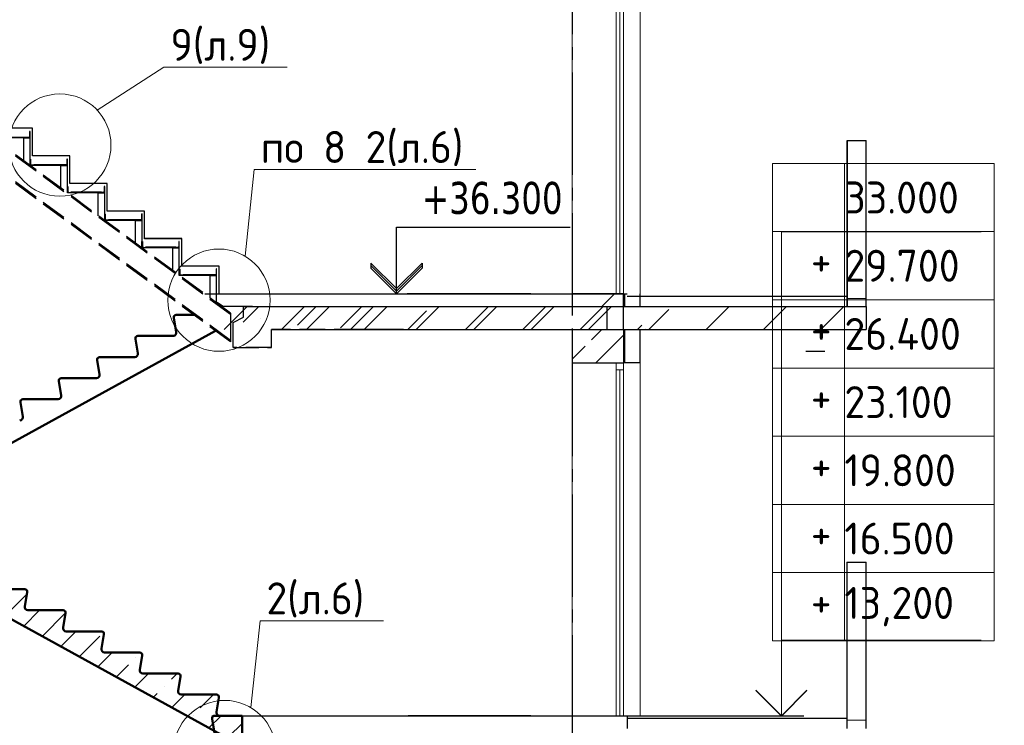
# Model space of a CAD drawing. Header units: millimetres. Extents: x 259029 to 2494469, y -731578 to -57567.
# Tile 95 of 207: x 372335 to 380040, y -589746 to -584227. Entities that reach past the tile are written whole.
import ezdxf
from ezdxf import colors
from ezdxf.entities.mleader import LeaderData, LeaderLine
from ezdxf.math import Vec2, Vec3

# ---------------------------------------------------------------- set-up
doc = ezdxf.new("R2010")
doc.units = ezdxf.units.MM
for name, pattern in [('______2', [270, 200, -70]), ('______5', [1100, 800, -100, 100, -100]), ('Б-1.1 оси$0$Б-1.1 Оси$0$GOST2.303 5', [24, 20, -1.5, 1, -1.5])]:
    doc.linetypes.add(name, pattern=pattern)
doc.layers.get('Defpoints').update_dxf_attribs({"color": 140})
for name, color, linetype, lineweight in [('1 Плита', 3, 'Continuous', 30), ('RAZMER', 100, 'Continuous', 15), ('Standard', 7, 'Continuous', 25), ('АС-Таблицы', 7, 'Continuous', 20), ('Общий01', 7, 'Continuous', 13), ('ОСИ', 151, 'Б-1.1 оси$0$Б-1.1 Оси$0$GOST2.303 5', 9), ('отметки', 243, 'Continuous', 18), ('ПЛИТА', 152, 'Continuous', 35), ('РАЗРЕЗЫ', 10, 'Continuous', 60), ('Символы 0.20', 1, 'Continuous', 20), ('Стена', 7, 'Continuous', 50), ('Стена_ бетон несущ.', 253, 'Continuous', 70)]:
    doc.layers.add(name, color=color, linetype=linetype, lineweight=lineweight)
doc.styles.add('TAHOMA', font='tahoma.ttf')
doc.styles.add('ГОСТ', font='GOST_Common.ttf')
pattern_1 = [(45, (-795394.3, 472828), (-449.0128, 449.0128), []), (45, (-794945.3, 472828), (-449.0128, 449.0128), [793.75, -158.75, 0, -158.75])]

# ---------------------------------------------------------------- blocks, each defined once
blk = doc.blocks.new('*T393')
at = {"layer": 'Defpoints', "color": 8, "linetype": 'ByBlock', "lineweight": 0, "transparency": 16777216}
for p, q in [((0, 0), (1734.3, 0)), ((0, 0), (0, -3733.3)), ((561.2, 0), (561.2, -3733.3)), ((1734.3, 0), (1734.3, -3733.3)), ((0, -533.3), (1734.3, -533.3)), ((0, -1066.7), (1734.3, -1066.7)), ((0, -1600), (1734.3, -1600)), ((0, -2133.3), (1734.3, -2133.3)), ((0, -2666.7), (1734.3, -2666.7)), ((0, -3200), (1734.3, -3200)), ((0, -3733.3), (1734.3, -3733.3))]:
    blk.add_line(p, q, dxfattribs=at)
at = {"layer": 'АС-Таблицы', "color": 0, "transparency": 16777216, "char_height": 250, "style": 'ГОСТ'}
for s, insert, width, attachment_point in [('33.000', (561.2, -266.7), 1173.087, 4), ('+', (461.2, -633.3), 361.223, 3), ('29.700', (561.2, -800), 1173.087, 4), ('+', (461.2, -1166.7), 361.223, 3), ('26.400', (561.2, -1333.3), 1173.087, 4), ('+', (461.2, -1700), 361.223, 3), ('23.100', (561.2, -1866.7), 1173.087, 4), ('+', (461.2, -2233.3), 361.223, 3), ('19.800', (561.2, -2400), 1173.087, 4), ('16.500', (561.2, -2933.3), 1173.087, 4), ('+', (461.2, -2766.7), 361.223, 3), ('13,200', (561.2, -3466.7), 1173.087, 4), ('+', (461.2, -3300), 361.223, 3)]:
    blk.add_mtext(s, dxfattribs=dict(at, insert=insert, width=width, attachment_point=attachment_point))
blk = doc.blocks.new('угловая')
at = {"layer": 'Стена_ бетон несущ.', "linetype": 'Continuous', "lineweight": 13}
h = blk.add_hatch(dxfattribs=at)
h.set_pattern_fill('ANSI35', color=9, scale=100, style=0)
h.set_pattern_definition([(45, (-793673.85, 443128), (-449.0128, 449.0128), []), (45, (-793224.84, 443128), (-449.0128, 449.0128), [793.75, -158.75, 0, -158.75])])
h.paths.add_polyline_path([(34054.4, 113463.1), (34454.4, 113463.1), (34454.4, 113563.1), (34054.4, 113563.1)], flags=0)
at = {"layer": 'Стена_ бетон несущ.', "linetype": 'Continuous', "lineweight": 25}
h = blk.add_hatch(dxfattribs=at)
h.set_pattern_fill('ANSI35', scale=100, style=0)
h.set_pattern_definition([(45, (-795394.3, 446428), (-449.0128, 449.0128), []), (45, (-794945.3, 446428), (-449.0128, 449.0128), [793.75, -158.75, 0, -158.75])])
h.paths.add_polyline_path([(31233.9, 113283.1), (32604, 113283.1), (32604, 113463.1), (31233.9, 113463.1)])
h = blk.add_hatch(dxfattribs=at)
h.set_pattern_fill('ANSI35', scale=100, style=0)
h.set_pattern_definition(pattern_1)
h.paths.add_polyline_path([(31479.4, 113463.1), (31479.4, 113283.1), (32604, 113283.1), (32604, 113463.1)])
h.paths.add_polyline_path([(31233.9, 113315.3), (31259.4, 113328.1), (31259.4, 113403.1), (31248.4, 113463.1), (31233.9, 113463.1)])
h = blk.add_hatch(dxfattribs=at)
h.set_pattern_fill('ANSI35', scale=100, style=0)
h.set_pattern_definition([(45, (-795394.3, 443128), (-449.0128, 449.0128), []), (45, (-794945.3, 443128), (-449.0128, 449.0128), [793.75, -158.75, 0, -158.75])])
h.paths.add_polyline_path([(32733.9, 113463.1), (32733.9, 113283.1), (34633.9, 113283.1), (34633.9, 113463.1)])
h = blk.add_hatch(dxfattribs=at)
h.set_pattern_fill('ANSI35', scale=100, style=0)
h.set_pattern_definition(pattern_1)
h.paths.add_polyline_path([(32733.9, 113463.1), (32733.9, 113283.1), (34633.9, 113283.1), (34633.9, 113463.1)])
h = blk.add_hatch(dxfattribs=at)
h.set_pattern_fill('ANSI35', scale=100, style=0)
h.set_pattern_definition([(45, (-187892.05, 673436.9), (-449.0128, 449.0128), []), (45, (-187443.04, 673436.9), (-449.0128, 449.0128), [793.75, -158.75, 0, -158.75])])
h.paths.add_polyline_path([(34453.9, 113463.1), (34453.9, 113283.1), (36353.9, 113283.1), (36353.9, 113463.1)])
at = {"color": 0}
for p, q in [((31179.4, 113563.1), (34483.9, 113563.1)), ((32760.9, 113564.1), (33719.2, 113564.1)), ((32770.9, 113564.1), (33729.2, 113564.1)), ((31412.5, 110263.1), (34483.9, 110263.1)), ((32770.9, 110264.1), (33729.2, 110264.1))]:
    blk.add_line(p, q, dxfattribs=at)
at = {"layer": 'RAZMER', "color": 30, "ltscale": 100}
for p, q in [((35690.7, 110707.8, 0), (35690.7, 114048.8, 0)), ((35690.7, 114048.8, 0), (37253.2, 114048.8, 0)), ((35690.7, 113515.5, 0), (37253.2, 113515.5, 0)), ((35690.7, 112982.1, 0), (37253.2, 112982.1, 0)), ((35690.7, 112448.8, 0), (37253.2, 112448.8, 0)), ((35690.7, 111915.5, 0), (37253.2, 111915.5, 0)), ((35690.7, 111382.1, 0), (37253.2, 111382.1, 0)), ((35690.7, 110854.1, 0), (37253.2, 110854.1, 0))]:
    blk.add_line(p, q, dxfattribs=at)
at = {"layer": 'RAZMER'}
blk.add_line((35690.7, 110863.1, 0), (35690.7, 110263.1), dxfattribs=at)
at = {"layer": 'Standard', "color": 7, "linetype": 'Continuous', "lineweight": 13}
for p, q in [((34398.4, 116267.1), (34398.4, 113563.1)), ((34426.4, 113564.1), (34426.4, 116267.1)), ((34454.4, 113563.1), (34454.4, 116267.1)), ((36203.9, 113527.2), (36353.9, 113527.2)), ((34398.4, 113023.1), (34398.4, 112967.1)), ((34398.4, 112967.1), (34398.4, 110263.1)), ((34398.4, 112967.1), (34454.4, 112967.1)), ((34426.4, 110264.1), (34426.4, 112967.1)), ((34454.4, 112967.1), (34454.4, 113023.1)), ((34454.4, 110263.1), (34454.4, 112967.1)), ((36203.9, 110227.2), (36353.9, 110227.2))]:
    blk.add_line(p, q, dxfattribs=at)
at = {"layer": 'Standard', "color": 7, "linetype": 'Continuous', "lineweight": 25}
for p, q in [((32678.5, 113563.1), (32678.5, 114083.1)), ((32678.5, 114083.1), (34038.5, 114083.1)), ((32478.5, 113803.1), (32678.5, 113603.1)), ((32478.5, 113803.1), (32478.5, 113783.1)), ((32678.5, 113583.1), (32478.5, 113783.1)), ((32478.5, 113783.1), (32478.5, 113763.1)), ((32678.5, 113563.1), (32478.5, 113763.1)), ((32678.5, 113603.1), (32878.5, 113803.1)), ((32878.5, 113783.1), (32678.5, 113583.1)), ((32878.5, 113763.1), (32678.5, 113563.1)), ((32878.5, 113803.1), (32878.5, 113783.1)), ((32878.5, 113783.1), (32878.5, 113763.1)), ((34454.4, 113283.1), (34454.4, 113463.1))]:
    blk.add_line(p, q, dxfattribs=at)
at = {"layer": 'Общий01', "color": 7, "linetype": 'Continuous', "lineweight": 25}
for p, q in [((31179.4, 113563.1), (32333.9, 113563.1)), ((31179.4, 113563.1), (32333.9, 113563.1)), ((31233.9, 113563.1), (32333.9, 113563.1)), ((31233.9, 113563.1), (32333.9, 113563.1)), ((34483.9, 113543.1), (36203.9, 113543.1)), ((31479.4, 113463.1), (34633.9, 113463.1)), ((31479.4, 113463.1), (34633.9, 113463.1)), ((31533.9, 113463.1), (36353.9, 113463.1)), ((31700.1, 113283.1), (34633.9, 113283.1)), ((31700.1, 113283.1), (34633.9, 113283.1)), ((31700.1, 113283.1), (36353.9, 113283.1)), ((31233.9, 110263.1), (32333.9, 110263.1)), ((31233.9, 110263.1), (32333.9, 110263.1)), ((31412.5, 110263.1), (32333.9, 110263.1)), ((34483.9, 110243.1), (36203.9, 110243.1))]:
    blk.add_line(p, q, dxfattribs=at)
at = {"layer": 'ОСИ', "color": 16, "linetype": '______5', "lineweight": 25}
blk.add_line((34054.4, 122992.5), (34054.4, 109421.6), dxfattribs=at)
at = {"layer": 'отметки', "linetype": 'Continuous', "lineweight": 25, "ltscale": 100}
blk.add_lwpolyline([(35490.7, 110463.1), (35690.7, 110263.1), (35890.7, 110463.1)], dxfattribs=at)
at = {"layer": 'отметки', "linetype": 'Continuous', "lineweight": 25, "ltscale": 100, "elevation": 0}
blk.add_lwpolyline([(35490.7, 110460.4), (35690.7, 110260.4), (35890.7, 110460.4)], dxfattribs=at)
at = {"layer": 'РАЗРЕЗЫ', "color": 2, "lineweight": -2}
for q in [(35867.1, 110263.1), (34483.9, 110163.1)]:
    blk.add_line((34483.9, 110263.1), q, dxfattribs=at)
at = {"layer": 'Стена', "color": 34, "linetype": 'Continuous', "lineweight": 13}
for p, q in [((34584.4, 113563.1), (34584.4, 116323.1)), ((34584.4, 110263.1), (34584.4, 113023.1))]:
    blk.add_line(p, q, dxfattribs=at)
at = {"layer": 'Стена', "color": 34, "linetype": 'Continuous', "lineweight": 25}
for p, q in [((36203.9, 114763.1), (36203.9, 113463.1)), ((36204.4, 114763.1), (36354.4, 114763.1)), ((36204.4, 114763.1), (36204.4, 113463.1)), ((36354.4, 113463.1), (36354.4, 114763.1)), ((34464.4, 113463.1), (34464.4, 113563.1)), ((34584.4, 113463.1), (34584.4, 113563.1)), ((34464.4, 113023.1), (34464.4, 113283.1)), ((34584.4, 113023.1), (34584.4, 113283.1)), ((35881.3, 113113.1), (36031.3, 113113.1)), ((35881.3, 113113.1), (36031.3, 113113.1)), ((34584.4, 113023.1), (34454.4, 113023.1)), ((36203.9, 111463.1), (36353.9, 111463.1)), ((36203.9, 111463.1), (36203.9, 110163.1)), ((36353.9, 110163.1), (36353.9, 111463.1))]:
    blk.add_line(p, q, dxfattribs=at)
at = {"layer": 'Стена_ бетон несущ.', "color": 9, "linetype": 'Continuous', "lineweight": 13}
for p, q in [((34054.4, 116323.1), (34054.4, 113563.1)), ((34206, 113202.7), (34286.4, 113283.1)), ((34238.6, 113023.1), (34454.4, 113238.9)), ((34054.4, 113051), (34156.5, 113153.2)), ((34054.4, 113023.1), (34054.4, 110263.1)), ((34450.7, 113023.1), (34454.4, 113026.8))]:
    blk.add_line(p, q, dxfattribs=at)
at = {"layer": 'Стена_ бетон несущ.', "color": 9, "linetype": 'Continuous', "lineweight": 25}
for p, q in [((34054.4, 113563.1), (34054.4, 113463.1)), ((34454.4, 113563.1), (34054.4, 113563.1)), ((34454.4, 113463.1), (34454.4, 113563.1)), ((32733.9, 113283.1), (32333.9, 113283.1)), ((32733.9, 113283.1), (32333.9, 113283.1)), ((34054.4, 113283.1), (34054.4, 113023.1)), ((34454.4, 113283.1), (34454.4, 113023.1)), ((34054.4, 113023.1), (34454.4, 113023.1))]:
    blk.add_line(p, q, dxfattribs=at)
at = {"layer": 'Стена_ бетон несущ.', "color": 7, "linetype": 'Continuous', "lineweight": 25}
for p, q in [((34324.5, 113463.1), (34324.5, 113283.1)), ((34454.4, 113283.1), (34454.4, 113463.1)), ((36353.9, 113463.1), (36353.9, 113283.1))]:
    blk.add_line(p, q, dxfattribs=at)
blk.add_blockref('*T393', (35622.4, 114582.4, 0))
at = {"layer": 'Standard', "color": 7, "linetype": 'Continuous', "lineweight": 25, "insert": (32878.5, 114183.1), "char_height": 250, "width": 1028.162, "attachment_point": 7, "style": 'TAHOMA'}
blk.add_mtext('{\\W0.86;+36.300}', dxfattribs=at)
blk = doc.blocks.new('_None')
blk = doc.blocks.new('НОВЫЙ')
at = {"layer": 'Standard', "color": 5, "linetype": 'Continuous', "lineweight": 50, "transparency": 33554687}
for p, q in [((381795.8, -472121.9), (382011.4, -472121.7)), ((382011.4, -472121.9), (381835.3, -472121.9)), ((382011.4, -472121.9), (382011.4, -472297.6)), ((381795.4, -472257), (381776.2, -472145.8)), ((378952.4, -473979.3), (382011.4, -472297.6)), ((381495.4, -472422), (381476.2, -472310.8)), ((381495.8, -472286.9), (381770.9, -472286.9)), ((381195.4, -472587), (381176.2, -472475.8)), ((381195.8, -472451.9), (381470.9, -472451.9)), ((380895.4, -472752), (380876.2, -472640.8)), ((380895.8, -472616.9), (381170.9, -472616.9)), ((380595.4, -472917), (380576.2, -472805.8)), ((380595.8, -472781.9), (380870.9, -472781.9)), ((380295.4, -473082), (380276.2, -472970.8)), ((380295.8, -472946.9), (380570.9, -472946.9)), ((379995.8, -473111.9), (380270.9, -473111.9)), ((379995.4, -473247), (379976.2, -473135.8)), ((379695.8, -473276.9), (379970.9, -473276.9)), ((379695.4, -473412), (379676.2, -473300.8)), ((379395.4, -473577), (379376.2, -473465.8)), ((379395.8, -473441.9), (379670.9, -473441.9)), ((379095.4, -473742), (379076.2, -473630.8)), ((379095.8, -473606.9), (379370.9, -473606.9)), ((378894.8, -473771.9), (378894.9, -473836.7)), ((378894.8, -473771.9), (378894.8, -473947.6)), ((378894.8, -473771.9), (379070.9, -473771.9))]:
    blk.add_line(p, q, dxfattribs=at)
for centre, radius, start, end in [((381795.8, -472141.9), 20, 90, 191.30993), ((381770.9, -472261.9), 25, 270, 11.30993), ((381495.8, -472306.9), 20, 90, 191.30993), ((381470.9, -472426.9), 25, 270, 11.30993), ((381195.8, -472471.9), 20, 90, 191.30993), ((381170.9, -472591.9), 25, 270, 11.30993), ((380895.8, -472636.9), 20, 90, 191.30993), ((380595.8, -472801.9), 20, 90, 191.30993), ((380870.9, -472756.9), 25, 270, 11.30993), ((380295.8, -472966.9), 20, 90, 191.30993), ((380570.9, -472921.9), 25, 270, 11.30993), ((379995.8, -473131.9), 20, 90, 191.30993), ((380270.9, -473086.9), 25, 270, 11.30993), ((379695.8, -473296.9), 20, 90, 191.30993), ((379970.9, -473251.9), 25, 270, 11.30993), ((379670.9, -473416.9), 25, 270, 11.30993), ((379395.8, -473461.9), 20, 90, 191.30993), ((379370.9, -473581.9), 25, 270, 11.30993), ((379095.8, -473626.9), 20, 90, 191.30993), ((379070.9, -473746.9), 25, 270, 11.30993)]:
    blk.add_arc(centre, radius, start, end, dxfattribs=at)
at = {"layer": 'РАЗРЕЗЫ', "color": 5, "lineweight": 35}
for p, q in [((382011.4, -472297.6), (382011.4, -472121.9)), ((382011.4, -472297.6), (382011.4, -472297.6)), ((378894.8, -473947.6), (378894.8, -473771.9)), ((378952.4, -473979.3), (378894.8, -473947.6))]:
    blk.add_line(p, q, dxfattribs=at)
blk = doc.blocks.new('марш2')
at = {"layer": 'РАЗРЕЗЫ', "lineweight": -2}
h = blk.add_hatch(dxfattribs=at)
h.set_pattern_fill('ANSI35', color=256, scale=50)
h.paths.add_polyline_path([(519266.6, -473418), (519247, -473531.5, 0.457423), (519271.7, -473560.2), (519546.8, -473560.2, -0.457423), (519566.6, -473583), (519547, -473696.5, 0.457423), (519571.7, -473725.2), (519846.8, -473725.2, -0.457423), (519866.6, -473748), (519847, -473861.5, 0.457423), (519871.7, -473890.2), (520146.8, -473890.2, -0.457423), (520166.6, -473913), (520147, -474026.5, 0.457423), (520171.7, -474055.2), (520446.8, -474055.2, -0.457423), (520466.6, -474078), (520447, -474191.5, 0.457423), (520471.7, -474220.2), (520746.8, -474220.2, -0.457423), (520766.6, -474243), (520747, -474356.5, 0.457423), (520771.7, -474385.2), (521046.8, -474385.2, -0.457423), (521066.6, -474408), (521047, -474521.5, 0.457423), (521071.7, -474550.2), (521346.8, -474550.2, -0.457423), (521366.6, -474573), (521347, -474686.5, 0.457423), (521371.7, -474715.2), (521646.8, -474715.2, -0.457423), (521666.6, -474738), (521647, -474851.5, 0.457423), (521671.7, -474880.2), (521946.8, -474880.2, -0.457423), (521966.6, -474903), (521947, -475016.5, 0.457423), (521971.7, -475045.2), (522147.9, -475045.2), (522147.9, -475220.9), (522090.2, -475252.5), (519031.2, -473570.9), (519031.2, -473395), (519246.9, -473395.2, -0.457187)])
at = {"layer": 'РАЗРЕЗЫ', "color": 2, "lineweight": -2, "xscale": -1}
blk.add_blockref('НОВЫЙ', (901042.6, -1273.3), dxfattribs=at)

msp = doc.modelspace()

# ---------------------------------------------------------------- hatches: boundary and pattern name
at = {"layer": 'Стена_ бетон несущ.', "linetype": 'Continuous', "lineweight": 25}
h = msp.add_hatch(dxfattribs=at)
h.set_pattern_fill('ANSI35', scale=100, style=0)
h.set_pattern_definition([(45, (-452523.8, -253505.94), (-449.0128, 449.0128), []), (45, (-452074.8, -253505.94), (-449.0128, 449.0128), [793.75, -158.75, 0, -158.75])])
h.paths.add_polyline_path([(374104.4, -586650.9), (375474.5, -586650.9), (375474.5, -586470.9), (374104.4, -586470.9)])

# ---------------------------------------------------------------- linework, layer by layer
at = {"color": 3, "linetype": 'Continuous', "lineweight": 30}
for p, q in [((373879.4, -586442.9), (373881.1, -586440.4)), ((373919.9, -586470.8), (373879.4, -586442.9)), ((373920.8, -586467.8), (373881.1, -586440.4)), ((374156.8, -586470.8), (373919.9, -586470.8)), ((373920.8, -586467.8), (374156.8, -586467.8)), ((374156.8, -586467.8), (374156.8, -586470.8))]:
    msp.add_line(p, q, dxfattribs=at)
for points in [[(372153.3, -585144.9), (372390.2, -585144.9), (372390.2, -585147.9), (372153.3, -585147.9), (372153.3, -585144.9)], [(372445.3, -585359.9), (372682.2, -585359.9), (372682.2, -585362.9), (372445.3, -585362.9), (372445.3, -585359.9)], [(372737.3, -585574.9), (372974.2, -585574.9), (372974.2, -585577.9), (372737.3, -585577.9), (372737.3, -585574.9)], [(373029.3, -585789.9), (373266.2, -585789.9), (373266.2, -585792.9), (373029.3, -585792.9), (373029.3, -585789.9)], [(373321.1, -586004.9), (373557.9, -586004.9), (373557.9, -586007.9), (373321.1, -586007.9), (373321.1, -586004.9)], [(373613.1, -586219.9), (373849.9, -586219.9), (373849.9, -586222.9), (373613.1, -586222.9), (373613.1, -586219.9)]]:
    msp.add_lwpolyline(points, dxfattribs=at)
at = {"layer": '1 Плита', "color": 2, "linetype": 'Continuous', "lineweight": 30}
for points in [[(372404.9, -585147.9), (372368.2, -585147.9, 0.414214), (372365.9, -585150.2), (372365.9, -585151.9), (372415.9, -585151.9), (372415.9, -585101.9), (372414.2, -585101.9, 0.414214), (372411.9, -585104.2), (372411.9, -585140.9, -0.414214)], [(372404.9, -585147.9), (372368.2, -585147.9, 0.414214), (372365.9, -585150.2), (372365.9, -585151.9), (372415.9, -585151.9), (372415.9, -585101.9), (372414.2, -585101.9, 0.414214), (372411.9, -585104.2), (372411.9, -585140.9, -0.414214)], [(372426.9, -585362.9), (372463.6, -585362.9, -0.414214), (372465.9, -585365.2), (372465.9, -585366.9), (372415.9, -585366.9), (372415.9, -585316.9), (372417.6, -585316.9, -0.414214), (372419.9, -585319.2), (372419.9, -585355.9, 0.414214)], [(372696.9, -585362.9), (372660.2, -585362.9, 0.414214), (372657.9, -585365.2), (372657.9, -585366.9), (372707.9, -585366.9), (372707.9, -585316.9), (372706.2, -585316.9, 0.414214), (372703.9, -585319.2), (372703.9, -585355.9, -0.414214)], [(372696.9, -585362.9), (372660.2, -585362.9, 0.414214), (372657.9, -585365.2), (372657.9, -585366.9), (372707.9, -585366.9), (372707.9, -585316.9), (372706.2, -585316.9, 0.414214), (372703.9, -585319.2), (372703.9, -585355.9, -0.414214)], [(372718.9, -585577.9), (372755.6, -585577.9, -0.414214), (372757.9, -585580.2), (372757.9, -585581.9), (372707.9, -585581.9), (372707.9, -585531.9), (372709.6, -585531.9, -0.414214), (372711.9, -585534.2), (372711.9, -585570.9, 0.414214)], [(372988.9, -585577.9), (372952.2, -585577.9, 0.414214), (372949.9, -585580.2), (372949.9, -585581.9), (372999.9, -585581.9), (372999.9, -585531.9), (372998.2, -585531.9, 0.414214), (372995.9, -585534.2), (372995.9, -585570.9, -0.414214)], [(372988.9, -585577.9), (372952.2, -585577.9, 0.414214), (372949.9, -585580.2), (372949.9, -585581.9), (372999.9, -585581.9), (372999.9, -585531.9), (372998.2, -585531.9, 0.414214), (372995.9, -585534.2), (372995.9, -585570.9, -0.414214)], [(373010.9, -585792.9), (373047.6, -585792.9, -0.414214), (373049.9, -585795.2), (373049.9, -585796.9), (372999.9, -585796.9), (372999.9, -585746.9), (373001.6, -585746.9, -0.414214), (373003.9, -585749.2), (373003.9, -585785.9, 0.414214)], [(373280.9, -585792.9), (373244.2, -585792.9, 0.414214), (373241.9, -585795.2), (373241.9, -585796.9), (373291.9, -585796.9), (373291.9, -585746.9), (373290.2, -585746.9, 0.414214), (373287.9, -585749.2), (373287.9, -585785.9, -0.414214)], [(373280.9, -585792.9), (373244.2, -585792.9, 0.414214), (373241.9, -585795.2), (373241.9, -585796.9), (373291.9, -585796.9), (373291.9, -585746.9), (373290.2, -585746.9, 0.414214), (373287.9, -585749.2), (373287.9, -585785.9, -0.414214)], [(373302.7, -586007.9), (373339.4, -586007.9, -0.414214), (373341.7, -586010.2), (373341.7, -586011.9), (373291.7, -586011.9), (373291.7, -585961.9), (373293.4, -585961.9, -0.414214), (373295.7, -585964.2), (373295.7, -586000.9, 0.414214)], [(373572.7, -586007.9), (373536, -586007.9, 0.414214), (373533.7, -586010.2), (373533.7, -586011.9), (373583.7, -586011.9), (373583.7, -585961.9), (373582, -585961.9, 0.414214), (373579.7, -585964.2), (373579.7, -586000.9, -0.414214)], [(373572.7, -586007.9), (373536, -586007.9, 0.414214), (373533.7, -586010.2), (373533.7, -586011.9), (373583.7, -586011.9), (373583.7, -585961.9), (373582, -585961.9, 0.414214), (373579.7, -585964.2), (373579.7, -586000.9, -0.414214)], [(373594.7, -586222.9), (373631.4, -586222.9, -0.414214), (373633.7, -586225.2), (373633.7, -586226.9), (373583.7, -586226.9), (373583.7, -586176.9), (373585.4, -586176.9, -0.414214), (373587.7, -586179.2), (373587.7, -586215.9, 0.414214)], [(373864.7, -586222.9), (373828, -586222.9, 0.414214), (373825.7, -586225.2), (373825.7, -586226.9), (373875.7, -586226.9), (373875.7, -586176.9), (373874, -586176.9, 0.414214), (373871.7, -586179.2), (373871.7, -586215.9, -0.414214)], [(373864.7, -586222.9), (373828, -586222.9, 0.414214), (373825.7, -586225.2), (373825.7, -586226.9), (373875.7, -586226.9), (373875.7, -586176.9), (373874, -586176.9, 0.414214), (373871.7, -586179.2), (373871.7, -586215.9, -0.414214)]]:
    msp.add_lwpolyline(points, format="xyb", close=True, dxfattribs=at)
at = {"layer": 'Standard', "color": 253, "linetype": '______2', "lineweight": 30, "true_color": 0xababab}
for p, q in [((373985, -586522.2), (371048.8, -584360.3)), ((373985, -586533), (371048.8, -584371.1)), ((373985, -586735.5), (371048.8, -584573.6)), ((373985, -586747.9), (371048.8, -584586))]:
    msp.add_line(p, q, dxfattribs=at)
at = {"layer": 'Standard', "color": 7, "linetype": '______2', "lineweight": 30}
for p, q in [((374085.2, -586552.7), (374085.2, -586470.8)), ((374005, -586596.8), (374085.2, -586552.7)), ((374005, -586790.9), (374005, -586596.8)), ((374005, -586790.9), (374005, -586695.9)), ((374305, -586790.9), (374305, -586650.9)), ((374995, -586650.9), (374305, -586650.9)), ((374305, -586790.9), (374005, -586790.9)), ((374305, -586790.9), (374005, -586790.9)), ((374005, -586790.9), (374305, -586790.9)), ((374305, -586790.9), (374005, -586790.9))]:
    msp.add_line(p, q, dxfattribs=at)
at = {"layer": 'Standard', "color": 5, "linetype": 'Continuous', "lineweight": 50, "transparency": 33554687}
for p, q in [((373559.6, -586536.1), (373697.2, -586536.1)), ((373559.2, -586671.1), (373540, -586560)), ((371016.2, -588228.4), (373867.1, -586661.2)), ((373259.6, -586701.1), (373534.7, -586701.1)), ((373259.2, -586836.1), (373240, -586725)), ((372959.2, -587001.1), (372940, -586890)), ((372959.6, -586866.1), (373234.7, -586866.1)), ((372659.2, -587166.1), (372640, -587055)), ((372659.6, -587031.1), (372934.7, -587031.1)), ((372359.2, -587331.1), (372340, -587220)), ((372359.6, -587196.1), (372634.7, -587196.1))]:
    msp.add_line(p, q, dxfattribs=at)
for centre, radius, start, end in [((373559.6, -586556.1), 20, 90, 191.30993), ((373259.6, -586721.1), 20, 90, 191.30993), ((373534.7, -586676.1), 25, 270, 11.30993), ((373234.7, -586841.1), 25, 270, 11.30993), ((372959.6, -586886.1), 20, 90, 191.30993), ((372934.7, -587006.1), 25, 270, 11.30993), ((372659.6, -587051.1), 20, 90, 191.30993), ((372634.7, -587171.1), 25, 270, 11.30993), ((372359.6, -587216.1), 20, 90, 191.30993), ((372334.7, -587336.1), 25, 270, 11.30993)]:
    msp.add_arc(centre, radius, start, end, dxfattribs=at)
at = {"layer": 'Общий01', "color": 7, "linetype": 'Continuous', "lineweight": 25}
for p, q in [((373895.5, -586371.9), (374938.8, -586370.9)), ((374084.3, -586470.9), (377238.8, -586470.9)), ((373870.1, -589670.9), (374938.8, -589670.9)), ((373879.2, -589670.9), (374938.8, -589670.9)), ((374075.2, -589670.9), (374938.8, -589670.9))]:
    msp.add_line(p, q, dxfattribs=at)
at = {"layer": 'ПЛИТА', "color": 0, "lineweight": 30}
msp.add_line((374085.2, -586470.8), (374995, -586470.8), dxfattribs=at)
at = {"layer": 'ПЛИТА', "color": 0, "lineweight": 0}
msp.add_line((374075.2, -589720.9), (374075.2, -589670.9), dxfattribs=at)
at = {"layer": 'РАЗРЕЗЫ', "color": 3, "lineweight": 30}
for p, q in [((372373.9, -585151.9), (372123.9, -585151.9)), ((372365.9, -585330.1), (372365.9, -585151.9)), ((372415.9, -585366.9), (372415.9, -585111.9)), ((372665.9, -585366.9), (372415.9, -585366.9)), ((372657.9, -585545.1), (372657.9, -585366.9)), ((372707.9, -585581.9), (372707.9, -585326.9)), ((372999.9, -585796.9), (372999.9, -585541.9)), ((372957.9, -585581.9), (372707.9, -585581.9)), ((372949.9, -585760.1), (372949.9, -585581.9)), ((373291.9, -586011.9), (373291.9, -585756.9)), ((373249.9, -585796.9), (372999.9, -585796.9)), ((373241.9, -585975.1), (373241.9, -585796.9)), ((373541.7, -586011.9), (373291.7, -586011.9)), ((373533.7, -586189.9), (373533.7, -586011.9)), ((373583.7, -586226.7), (373583.7, -585971.9)), ((373833.7, -586226.9), (373583.7, -586226.9)), ((373825.7, -586404.9), (373825.7, -586226.9)), ((373875.7, -586441.7), (373875.7, -586186.9))]:
    msp.add_line(p, q, dxfattribs=at)
at = {"layer": 'РАЗРЕЗЫ', "color": 2, "lineweight": 30}
msp.add_line((373985, -586522.2), (373985, -586747.9), dxfattribs=at)
at = {"layer": 'РАЗРЕЗЫ', "color": 1, "lineweight": 30}
for points in [[(373603.5, -586156.9), (373603.5, -585940.9), (373311.7, -585940.9), (373311.7, -585724.9), (373019.9, -585724.9), (373019.9, -585508.9), (372727.9, -585508.9), (372727.9, -585292.9), (372435.9, -585292.9), (372435.9, -585076.9), (372143.9, -585076.9), (372143.9, -584860.9), (371851.9, -584860.9), (371851.9, -584644.9), (371559.9, -584644.9), (371559.9, -584428.9), (371267.9, -584428.9), (371267.9, -584212.9), (370975.9, -584212.9), (370975.9, -584212.9), (370975.9, -584212.9)], [(373895.5, -586371.9), (373895.5, -586155.9), (373603.7, -586155.9), (373603.7, -585939.9), (373311.9, -585939.9), (373311.9, -585723.9), (373019.9, -585723.9), (373019.9, -585507.9), (372727.9, -585507.9), (372727.9, -585291.9), (372435.9, -585291.9), (372435.9, -585075.9), (372143.9, -585075.9), (372143.9, -584859.9), (371851.9, -584859.9), (371851.9, -584643.9), (371559.9, -584643.9), (371559.9, -584427.9), (371267.9, -584427.9), (371267.9, -584212.9), (371267.9, -584212.9)]]:
    msp.add_lwpolyline(points, dxfattribs=at)
at = {"layer": 'Символы 0.20'}
for centre in [(372649.2, -585208.2), (373894, -586420.9), (373938.6, -589950.9)]:
    msp.add_circle(centre, 400, dxfattribs=at)

# ---------------------------------------------------------------- block references
msp.add_blockref('угловая', (342604.9, -699934))
at = {"layer": 'РАЗРЕЗЫ', "color": 2, "lineweight": -2}
for name, p in [('марш2', (-148072.7, -114625.9)), ('НОВЫЙ', (-7936.2, -117549.2))]:
    msp.add_blockref(name, p, dxfattribs=at)

# ---------------------------------------------------------------- leaders
at = {"layer": 'Символы 0.20'}
ml = msp.add_multileader_mtext('Standard', dxfattribs=at)
ml.set_content('9(л.9)', color=256, style='ГОСТ')
ml.set_leader_properties(color=256, linetype='ByLayer', lineweight=-1)
ml.set_arrow_properties(name='NONE')
ml.build(insert=Vec2(0, 0))
ml.multileader.update_dxf_attribs({"text_left_attachment_type": 6, "text_right_attachment_type": 6, "dogleg_length": 0.25, "arrow_head_size": 200, "scale": 100})
ctx = ml.context
ctx.base_point, ctx.scale, ctx.char_height, ctx.arrow_head_size, ctx.landing_gap_size, ctx.plane_origin = Vec3(373488.8, -584598.8), 100, 250, 200, 25, Vec3(371133.3, -586319.9)
ctx.left_attachment, ctx.right_attachment = 6, 6
notes = []
notes.append((ctx, [(1, (1, 1, 0), (373463.8, -584598.8), (1, 0), 25, [(0, [(372941, -584934.6)], 0, [])])]))
ctx.mtext.insert, ctx.mtext.width, ctx.mtext.flow_direction = Vec3(373513.8, -584298.8), 792.21, 5
ml = msp.add_multileader_mtext('Standard', dxfattribs=at)
ml.set_content('8(л.6)', color=256, style='ГОСТ')
ml.set_leader_properties(color=256, linetype='ByLayer', lineweight=-1)
ml.set_arrow_properties(name='NONE')
ml.build(insert=Vec2(0, 0))
ml.multileader.update_dxf_attribs({"text_left_attachment_type": 6, "text_right_attachment_type": 6, "dogleg_length": 0.25, "arrow_head_size": 200, "scale": 100})
ctx = ml.context
ctx.base_point, ctx.scale, ctx.char_height, ctx.arrow_head_size, ctx.landing_gap_size, ctx.plane_origin = Vec3(353106.8, -585225.2), 100, 250, 200, 25, Vec3(353591.1, -585527.1)
ctx.left_attachment, ctx.right_attachment = 6, 6
notes.append((ctx, [(0, (1, 1, 0), (353081.8, -585225.2), (1, 0), 25, [(0, [(352408, -584637.3)], 0, [])])]))
ctx.mtext.insert, ctx.mtext.width, ctx.mtext.defined_height, ctx.mtext.flow_direction = Vec3(353131.8, -584925.2), 1094.387, 742.8, 5
ml = msp.add_multileader_mtext('Standard', dxfattribs=at)
ml.set_content('по7(л.6)', color=256, style='ГОСТ')
ml.set_leader_properties(color=256, linetype='ByLayer', lineweight=-1)
ml.set_arrow_properties(name='NONE')
ml.build(insert=Vec2(0, 0))
ml.multileader.update_dxf_attribs({"text_left_attachment_type": 6, "text_right_attachment_type": 6, "dogleg_length": 0.25, "arrow_head_size": 200, "scale": 100})
ctx = ml.context
ctx.base_point, ctx.scale, ctx.char_height, ctx.arrow_head_size, ctx.landing_gap_size, ctx.plane_origin = Vec3(369891.5, -585849.3), 100, 250, 200, 25, Vec3(372622.2, -585527.1)
ctx.left_attachment, ctx.right_attachment = 6, 6
notes.append((ctx, [(1, (1, 1, 0), (371066.5, -585849.3), (-1, 0), 25, [(0, [(371256.1, -584786.3)], 0, [])])]))
ctx.mtext.insert, ctx.mtext.width, ctx.mtext.defined_height, ctx.mtext.flow_direction = Vec3(369916.5, -585549.3), 1094.387, 742.8, 5
ml = msp.add_multileader_mtext('Standard', dxfattribs=at)
ml.set_content('по 8 2(л.6)', color=256, style='ГОСТ')
ml.set_leader_properties(color=256, linetype='ByLayer', lineweight=-1)
ml.set_arrow_properties(name='NONE')
ml.build(insert=Vec2(0, 0))
ml.multileader.update_dxf_attribs({"text_left_attachment_type": 6, "text_right_attachment_type": 6, "dogleg_length": 0.25, "arrow_head_size": 200, "scale": 100})
ctx = ml.context
ctx.base_point, ctx.scale, ctx.char_height, ctx.arrow_head_size, ctx.landing_gap_size, ctx.plane_origin = Vec3(374195.8, -585398), 100, 250, 200, 25, Vec3(375410, -587532.5)
ctx.left_attachment, ctx.right_attachment = 6, 6
notes.append((ctx, [(0, (1, 1, 0), (374170.8, -585398), (1, 0), 25, [(0, [(374099, -586077.4)], 0, [])])]))
ctx.mtext.insert, ctx.mtext.width, ctx.mtext.flow_direction = Vec3(374220.8, -585098), 792.21, 5
ml = msp.add_multileader_mtext('Standard', dxfattribs=at)
ml.set_content('1(л.6)', color=256, style='ГОСТ')
ml.set_leader_properties(color=256, linetype='ByLayer', lineweight=-1)
ml.set_arrow_properties(name='NONE')
ml.build(insert=Vec2(0, 0))
ml.multileader.update_dxf_attribs({"text_left_attachment_type": 6, "text_right_attachment_type": 6, "dogleg_length": 0.25, "arrow_head_size": 200, "scale": 100})
ctx = ml.context
ctx.base_point, ctx.scale, ctx.char_height, ctx.arrow_head_size, ctx.landing_gap_size, ctx.plane_origin = Vec3(355366.9, -585565), 100, 250, 200, 25, Vec3(356581.1, -587699.5)
ctx.left_attachment, ctx.right_attachment = 6, 6
notes.append((ctx, [(0, (1, 1, 0), (355341.9, -585565), (1, 0), 25, [(0, [(355270.1, -586244.4)], 0, [])])]))
ctx.mtext.insert, ctx.mtext.width, ctx.mtext.flow_direction = Vec3(355391.9, -585265), 792.21, 5
ml = msp.add_multileader_mtext('Standard', dxfattribs=at)
ml.set_content('3(л.6)', color=256, style='ГОСТ')
ml.set_leader_properties(color=256, linetype='ByLayer', lineweight=-1)
ml.set_arrow_properties(name='NONE')
ml.build(insert=Vec2(0, 0))
ml.multileader.update_dxf_attribs({"text_left_attachment_type": 6, "text_right_attachment_type": 6, "dogleg_length": 0.25, "arrow_head_size": 200, "scale": 100})
ctx = ml.context
ctx.base_point, ctx.scale, ctx.char_height, ctx.arrow_head_size, ctx.landing_gap_size, ctx.plane_origin = Vec3(353094.5, -588925.9), 100, 250, 200, 25, Vec3(353578.8, -589227.7)
ctx.left_attachment, ctx.right_attachment = 6, 6
notes.append((ctx, [(0, (1, 1, 0), (353069.5, -588925.9), (1, 0), 25, [(0, [(352395.7, -588338)], 0, [])])]))
ctx.mtext.insert, ctx.mtext.width, ctx.mtext.defined_height, ctx.mtext.flow_direction = Vec3(353119.5, -588625.9), 1094.387, 742.8, 5
ml = msp.add_multileader_mtext('Standard', dxfattribs=at)
ml.set_content('2(л.6)', color=256, style='ГОСТ')
ml.set_leader_properties(color=256, linetype='ByLayer', lineweight=-1)
ml.set_arrow_properties(name='NONE')
ml.build(insert=Vec2(0, 0))
ml.multileader.update_dxf_attribs({"text_left_attachment_type": 6, "text_right_attachment_type": 6, "dogleg_length": 0.25, "arrow_head_size": 200, "scale": 100})
ctx = ml.context
ctx.base_point, ctx.scale, ctx.char_height, ctx.arrow_head_size, ctx.landing_gap_size, ctx.plane_origin = Vec3(370332.8, -589230.3), 100, 250, 200, 25, Vec3(372662.2, -589167.3)
ctx.left_attachment, ctx.right_attachment = 6, 6
notes.append((ctx, [(1, (1, 1, 0), (371157.8, -589230.3), (-1, 0), 25, [(0, [(371146.3, -588455.7)], 0, [])])]))
ctx.mtext.insert, ctx.mtext.width, ctx.mtext.defined_height, ctx.mtext.flow_direction = Vec3(370357.8, -588930.3), 1094.387, 742.8, 5
ml = msp.add_multileader_mtext('Standard', dxfattribs=at)
ml.set_content('1(л.6)', color=256, style='ГОСТ')
ml.set_leader_properties(color=256, linetype='ByLayer', lineweight=-1)
ml.set_arrow_properties(name='NONE')
ml.build(insert=Vec2(0, 0))
ml.multileader.update_dxf_attribs({"text_left_attachment_type": 6, "text_right_attachment_type": 6, "dogleg_length": 0.25, "arrow_head_size": 200, "scale": 100})
ctx = ml.context
ctx.base_point, ctx.scale, ctx.char_height, ctx.arrow_head_size, ctx.landing_gap_size, ctx.plane_origin = Vec3(355366.9, -588865), 100, 250, 200, 25, Vec3(356581.1, -590999.5)
ctx.left_attachment, ctx.right_attachment = 6, 6
notes.append((ctx, [(0, (1, 1, 0), (355341.9, -588865), (1, 0), 25, [(0, [(355270.1, -589544.4)], 0, [])])]))
ctx.mtext.insert, ctx.mtext.width, ctx.mtext.flow_direction = Vec3(355391.9, -588565), 792.21, 5
ml = msp.add_multileader_mtext('Standard', dxfattribs=at)
ml.set_content('2(л.6)', color=256, style='ГОСТ')
ml.set_leader_properties(color=256, linetype='ByLayer', lineweight=-1)
ml.set_arrow_properties(name='NONE')
ml.build(insert=Vec2(0, 0))
ml.multileader.update_dxf_attribs({"text_left_attachment_type": 6, "text_right_attachment_type": 6, "dogleg_length": 0.25, "arrow_head_size": 200, "scale": 100})
ctx = ml.context
ctx.base_point, ctx.scale, ctx.char_height, ctx.arrow_head_size, ctx.landing_gap_size, ctx.plane_origin = Vec3(374240.4, -588928), 100, 250, 200, 25, Vec3(375454.6, -591062.5)
ctx.left_attachment, ctx.right_attachment = 6, 6
notes.append((ctx, [(0, (1, 1, 0), (374215.4, -588928), (1, 0), 25, [(0, [(374143.6, -589607.4)], 0, [])])]))
ctx.mtext.insert, ctx.mtext.width, ctx.mtext.flow_direction = Vec3(374265.4, -588628), 792.21, 5
for ctx, leaders in notes:
    for number, flags, end, landing, length, lines in leaders:
        leader = LeaderData()
        leader.index, (leader.has_last_leader_line, leader.has_dogleg_vector, leader.attachment_direction) = number, flags
        leader.last_leader_point, leader.dogleg_vector, leader.dogleg_length = Vec3(end), Vec3(landing), length
        for number, points, colour, breaks in lines:
            line = LeaderLine()
            line.index, line.vertices, line.color, line.breaks = number, Vec3.list(points), colors.encode_raw_color(colour), breaks
            leader.lines.append(line)
        ctx.leaders.append(leader)

doc.saveas('drawing.dxf')
